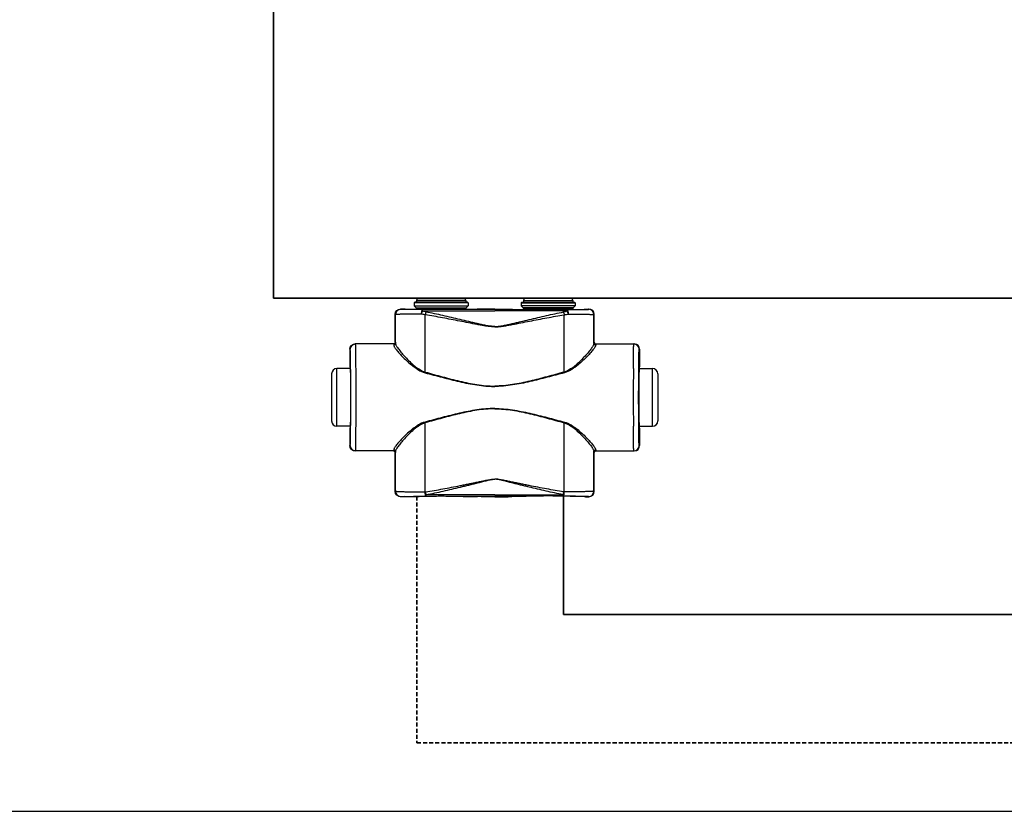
# Model space of a CAD drawing. Header units: millimetres. Extents: x -727 to 69715, y -15705 to 98123.
# Tile 192 of 256: x 45349 to 45809, y -15705 to -15335. Entities that reach past the tile are written whole.
import ezdxf

# ---------------------------------------------------------------- set-up
doc = ezdxf.new("R2010")
doc.units = ezdxf.units.MM
doc.linetypes.add('VERDECKT', pattern=[9.525, 6.35, -3.175])
for name, color, linetype, lineweight in [('UT_POTRUBI - PŘÍVOD', 1, 'Continuous', 35), ('UT_SCHÉMA_ZPÁTEČKA', 172, 'VERDECKT', 35), ('UT_ZAŘÍZENÍ - OT', 3, 'Continuous', 35)]:
    doc.layers.add(name, color=color, linetype=linetype, lineweight=lineweight)

msp = doc.modelspace()

# ---------------------------------------------------------------- linework, layer by layer
at = {"color": 0, "linetype": 'Continuous'}
for p, q in [((45533.66, -15466.76), (45533.36, -15467.06)), ((45558.56, -15467.06), (45533.36, -15467.06)), ((45533.36, -15467.06), (45533.36, -15468.46)), ((45533.36, -15468.46), (45534.31, -15469.42)), ((45533.36, -15468.46), (45558.56, -15468.46)), ((45558.26, -15466.76), (45533.66, -15466.76)), ((45557.46, -15465.96), (45534.46, -15465.96)), ((45534.46, -15465.96), (45534.46, -15466.66)), ((45557.46, -15466.66), (45534.46, -15466.66)), ((45556.36, -15464.86), (45535.56, -15464.86)), ((45557.46, -15465.96), (45557.46, -15466.66)), ((45558.56, -15468.46), (45557.6, -15469.42)), ((45558.26, -15466.76), (45558.56, -15467.06)), ((45558.56, -15467.06), (45558.56, -15468.46)), ((45583.66, -15466.76), (45583.36, -15467.06)), ((45583.36, -15467.06), (45608.56, -15467.06)), ((45583.36, -15467.06), (45583.36, -15468.46)), ((45608.56, -15468.46), (45583.36, -15468.46)), ((45583.36, -15468.46), (45584.31, -15469.42)), ((45583.66, -15466.76), (45608.26, -15466.76)), ((45584.46, -15465.96), (45584.46, -15466.66)), ((45584.46, -15465.96), (45607.46, -15465.96)), ((45584.46, -15466.66), (45607.46, -15466.66)), ((45585.56, -15464.86), (45606.36, -15464.86)), ((45607.46, -15465.96), (45607.46, -15466.66)), ((45608.56, -15468.46), (45607.6, -15469.42)), ((45608.26, -15466.76), (45608.56, -15467.06)), ((45608.56, -15467.06), (45608.56, -15468.46)), ((45524.58, -15472.58), (45524.46, -15472.46)), ((45524.46, -15485.46), (45524.46, -15472.46)), ((45527.08, -15470.08), (45526.96, -15469.96)), ((45528.61, -15469.96), (45526.96, -15469.96)), ((45528.96, -15470.07), (45528.61, -15469.96)), ((45534.31, -15469.42), (45557.6, -15469.42)), ((45534.46, -15469.77), (45557.46, -15469.77)), ((45534.46, -15469.77), (45534.46, -15470.13)), ((45542.1, -15470.15), (45537.26, -15470.15)), ((45537.26, -15470.85), (45537.26, -15470.15)), ((45537.26, -15470.85), (45570.96, -15470.85)), ((45570.96, -15470.15), (45549.81, -15470.15)), ((45557.46, -15469.77), (45557.46, -15470.13)), ((45564.71, -15469.96), (45562.96, -15470.07)), ((45570.96, -15469.96), (45564.71, -15469.96)), ((45570.96, -15469.96), (45577.21, -15469.96)), ((45570.96, -15470.15), (45592.1, -15470.15)), ((45604.66, -15470.85), (45570.96, -15470.85)), ((45577.21, -15469.96), (45578.96, -15470.07)), ((45607.6, -15469.42), (45584.31, -15469.42)), ((45607.46, -15469.77), (45584.46, -15469.77)), ((45584.46, -15469.77), (45584.46, -15470.13)), ((45599.81, -15470.15), (45604.66, -15470.15)), ((45604.66, -15470.85), (45604.66, -15470.15)), ((45607.46, -15469.77), (45607.46, -15470.13)), ((45612.96, -15470.07), (45613.31, -15469.96)), ((45613.31, -15469.96), (45614.96, -15469.96)), ((45614.84, -15470.08), (45614.96, -15469.96)), ((45617.34, -15472.58), (45617.46, -15472.46)), ((45617.46, -15485.46), (45617.46, -15472.46)), ((45523.76, -15486.26), (45505.76, -15486.26)), ((45524.46, -15485.46), (45524.56, -15485.46)), ((45617.46, -15485.46), (45617.35, -15485.46)), ((45618.15, -15486.26), (45636.16, -15486.26)), ((45503.47, -15488.76), (45503.26, -15488.76)), ((45503.26, -15488.76), (45503.26, -15496.91)), ((45638.45, -15488.76), (45638.66, -15488.76)), ((45638.66, -15488.76), (45638.66, -15496.91)), ((45494.76, -15500.26), (45494.76, -15522.26)), ((45503.51, -15497.76), (45497.26, -15497.76)), ((45497.26, -15524.76), (45497.26, -15497.76)), ((45503.26, -15496.91), (45503.47, -15497.26)), ((45503.65, -15497.28), (45503.65, -15497.26)), ((45638.26, -15497.28), (45638.26, -15497.26)), ((45638.41, -15497.76), (45644.66, -15497.76)), ((45638.66, -15496.91), (45638.45, -15497.26)), ((45644.66, -15524.76), (45644.66, -15497.76)), ((45647.16, -15500.26), (45647.16, -15522.26)), ((45503.51, -15524.76), (45497.26, -15524.76)), ((45503.47, -15525.26), (45503.26, -15525.61)), ((45503.26, -15525.61), (45503.26, -15533.76)), ((45503.65, -15525.26), (45503.65, -15525.25)), ((45638.26, -15525.26), (45638.26, -15525.25)), ((45638.41, -15524.76), (45644.66, -15524.76)), ((45638.45, -15525.26), (45638.66, -15525.61)), ((45638.66, -15525.61), (45638.66, -15533.76)), ((45503.26, -15533.76), (45503.47, -15533.76)), ((45523.76, -15536.26), (45505.76, -15536.26)), ((45524.56, -15537.06), (45524.46, -15537.06)), ((45524.46, -15555.16), (45524.46, -15537.06)), ((45617.35, -15537.06), (45617.46, -15537.06)), ((45617.46, -15555.16), (45617.46, -15537.06)), ((45618.15, -15536.26), (45636.16, -15536.26)), ((45638.66, -15533.76), (45638.45, -15533.76)), ((45524.46, -15555.16), (45524.58, -15555.04)), ((45538.5, -15555.42), (45538.68, -15555.41)), ((45603.42, -15555.42), (45603.24, -15555.41)), ((45617.46, -15555.16), (45617.34, -15555.04)), ((45526.96, -15557.66), (45527.08, -15557.54)), ((45528.61, -15557.66), (45526.96, -15557.66)), ((45528.96, -15557.56), (45528.61, -15557.66)), ((45538.82, -15557.47), (45539, -15557.47)), ((45570.96, -15556.72), (45539, -15556.72)), ((45539, -15557.47), (45539, -15556.72)), ((45539, -15557.47), (45540.26, -15557.47)), ((45551.65, -15557.47), (45570.96, -15557.47)), ((45564.71, -15557.66), (45562.96, -15557.56)), ((45570.96, -15557.66), (45564.71, -15557.66)), ((45570.96, -15556.72), (45602.91, -15556.72)), ((45590.26, -15557.47), (45570.96, -15557.47)), ((45570.96, -15557.66), (45577.21, -15557.66)), ((45577.21, -15557.66), (45578.96, -15557.56)), ((45602.91, -15557.47), (45601.65, -15557.47)), ((45602.91, -15557.47), (45602.91, -15556.72)), ((45603.09, -15557.47), (45602.91, -15557.47)), ((45612.96, -15557.56), (45613.31, -15557.66)), ((45613.31, -15557.66), (45614.96, -15557.66)), ((45614.96, -15557.66), (45614.84, -15557.54))]:
    msp.add_line(p, q, dxfattribs=at)
msp.add_line((-727.45, -15704.69), (68024.28, -15704.69))
for centre, radius, start, end in [((45535.56, -15465.96), 1.1, 90, 180), ((45535.56, -15466.66), 1.1, 180, 185.2187), ((45556.36, -15465.96), 1.1, 0, 90), ((45556.36, -15466.66), 1.1, 354.7813, 0), ((45585.56, -15465.96), 1.1, 90, 180), ((45585.56, -15466.66), 1.1, 180, 185.2187), ((45606.36, -15465.96), 1.1, 0, 90), ((45606.36, -15466.66), 1.1, 354.7813, 0), ((45527.08, -15472.58), 2.5, 90.0025, 179.9975), ((45533.96, -15469.77), 0.5, 0, 45), ((45557.96, -15469.77), 0.5, 135, 180), ((45583.96, -15469.77), 0.5, 0, 45), ((45607.96, -15469.77), 0.5, 135, 180), ((45614.84, -15472.58), 2.5, 0.0025, 89.9975), ((45505.97, -15488.76), 2.5, 90.0022, 180.0011), ((45523.76, -15485.46), 0.8, 270.0036, 359.9972), ((45618.15, -15485.46), 0.8, 180.0028, 269.9964), ((45635.95, -15488.76), 2.5, 359.9989, 89.9978), ((45497.26, -15500.26), 2.5, 90, 180), ((43063.8, -15511.26), 2442.41, 359.68325, 0.31675), ((48078.12, -15511.26), 2442.41, 179.68325, 180.31675), ((45644.66, -15500.26), 2.5, 0, 90), ((45497.26, -15522.26), 2.5, 180, 270), ((45644.66, -15522.26), 2.5, 270, 0), ((45505.97, -15533.76), 2.5, 179.9989, 269.9978), ((45523.76, -15537.06), 0.8, 0.0028, 89.9964), ((45618.15, -15537.06), 0.8, 90.0036, 179.9972), ((45635.95, -15533.76), 2.5, 270.0022, 0.0011), ((45527.08, -15555.04), 2.5, 180.0025, 269.9975), ((45614.84, -15555.04), 2.5, 270.0025, 359.9975)]:
    msp.add_arc(centre, radius, start, end, dxfattribs=at)
at = {"color": 0, "linetype": 'Continuous', "extrusion": (0, 0, -1)}
for centre, major_axis, ratio, start_param, end_param in [((45526.96, -15472.46), (-1.77, 1.77), 0.999973, -0.785384, 0.785384), ((45545.96, -15470.07), (-17, 0), 0.005236, 4.941076, 6.283185), ((45545.96, -15470.07), (-17, 0), 0.005236, 3.141593, 4.483702), ((45505.76, -15488.76), (-2.5, 0), 0.999945, 0, 1.570796), ((45523.66, -15485.46), (-0.8, 0), 0.999986, -3.141593, -1.659157), ((45503.47, -15511.26), (0, 14), 0.010472, 0, 3.141593), ((45505.76, -15533.76), (-2.5, 0), 0.999945, -1.570796, 0), ((45523.66, -15537.06), (0.8, 0), 0.999986, -1.395381, 0), ((45526.96, -15555.16), (1.77, 1.77), 0.999973, -3.926977, -2.356208), ((45545.96, -15557.56), (-17, 0), 0.005236, 0, 1.229157), ((45545.96, -15557.56), (-17, 0), 0.005236, 1.912436, 3.141593)]:
    msp.add_ellipse(centre, major_axis=major_axis, ratio=ratio, start_param=start_param, end_param=end_param, dxfattribs=at)
at = {"color": 0, "linetype": 'Continuous'}
for centre, major_axis, ratio, start_param, end_param in [((45595.96, -15470.07), (17, 0), 0.005236, 3.141593, 4.483702), ((45595.96, -15470.07), (17, 0), 0.005236, 4.941076, 6.283185), ((45614.96, -15472.46), (1.77, 1.77), 0.999973, -0.785384, 0.785384), ((45618.26, -15485.46), (0.8, 0), 0.999986, -3.141593, -1.659157), ((45636.16, -15488.76), (2.5, 0), 0.999945, 0, 1.570796), ((45638.45, -15511.26), (0, 14), 0.010472, 0, 3.141593), ((45618.26, -15537.06), (-0.8, 0), 0.999986, -1.395381, 0), ((45636.16, -15533.76), (2.5, 0), 0.999945, -1.570796, 0), ((45614.96, -15555.16), (-1.77, 1.77), 0.999973, -3.926977, -2.356208), ((45595.96, -15557.56), (17, 0), 0.005236, 1.912436, 3.141593), ((45595.96, -15557.56), (17, 0), 0.005236, 0, 1.229157)]:
    msp.add_ellipse(centre, major_axis=major_axis, ratio=ratio, start_param=start_param, end_param=end_param, dxfattribs=at)
for points, knots in [([(45536.64, -15472.27), (45535.81, -15472.28), (45534.2, -15472.29), (45532.24, -15472.31), (45530.77, -15472.33), (45529.76, -15472.34), (45528.84, -15472.36), (45527.99, -15472.38), (45527.22, -15472.4), (45526.55, -15472.42), (45525.97, -15472.45), (45525.55, -15472.47), (45525.27, -15472.49), (45525.09, -15472.5), (45524.94, -15472.51), (45524.82, -15472.53), (45524.72, -15472.54), (45524.65, -15472.55), (45524.61, -15472.57), (45524.58, -15472.58), (45524.58, -15472.58)], [0, 0, 0, 0, 0.207034, 0.39928, 0.488214, 0.57154, 0.648707, 0.71921, 0.782588, 0.838437, 0.886403, 0.926186, 0.942933, 0.957549, 0.970012, 0.98031, 0.988432, 0.994377, 0.998178, 1, 1, 1, 1]), ([(45524.59, -15486), (45524.59, -15484.88), (45524.59, -15480.41), (45524.58, -15475.93), (45524.58, -15472.58)], [0, 0, 0, 0, 0.250733, 1, 1, 1, 1]), ([(45537.26, -15470.15), (45536.55, -15470.15), (45535.19, -15470.15), (45533.53, -15470.15), (45532.29, -15470.14), (45531.45, -15470.14), (45530.66, -15470.13), (45529.95, -15470.13), (45529.3, -15470.12), (45528.74, -15470.12), (45528.25, -15470.11), (45527.9, -15470.11), (45527.66, -15470.1), (45527.51, -15470.1), (45527.38, -15470.1), (45527.28, -15470.1), (45527.21, -15470.09), (45527.16, -15470.09), (45527.13, -15470.09), (45527.11, -15470.09), (45527.1, -15470.09), (45527.09, -15470.09), (45527.08, -15470.09), (45527.08, -15470.08)], [0, 0, 0, 0, 0.207653, 0.400343, 0.489423, 0.572844, 0.650059, 0.720565, 0.783909, 0.839692, 0.887568, 0.927242, 0.943927, 0.958477, 0.970869, 0.981088, 0.989117, 0.992306, 0.994945, 0.997032, 0.998568, 0.999554, 1, 1, 1, 1]), ([(45537.26, -15470.15), (45537.17, -15470.16), (45537.07, -15470.27), (45536.99, -15470.4), (45536.92, -15470.55), (45536.84, -15470.78), (45536.77, -15471.09), (45536.71, -15471.45), (45536.66, -15471.85), (45536.65, -15472.13), (45536.64, -15472.27)], [0, 0, 0, 0, 0.117156, 0.161001, 0.211236, 0.330442, 0.472834, 0.634922, 0.812344, 1, 1, 1, 1]), ([(45537.26, -15470.85), (45537.13, -15471.06), (45536.9, -15471.52), (45536.72, -15472.01), (45536.64, -15472.27)], [0, 0, 0, 0, 0.464895, 1, 1, 1, 1]), ([(45538.51, -15472.63), (45538.35, -15472.61), (45537.72, -15472.51), (45537.1, -15472.38), (45536.64, -15472.27)], [0, 0, 0, 0, 0.252579, 1, 1, 1, 1]), ([(45538.83, -15471.29), (45538.69, -15471.27), (45538.16, -15471.15), (45537.64, -15470.99), (45537.26, -15470.85)], [0, 0, 0, 0, 0.253704, 1, 1, 1, 1]), ([(45538.83, -15471.29), (45538.77, -15471.5), (45538.65, -15471.94), (45538.55, -15472.39), (45538.51, -15472.63)], [0, 0, 0, 0, 0.464569, 1, 1, 1, 1]), ([(45570.96, -15478.27), (45570.96, -15478.27), (45570.27, -15478.27), (45568.89, -15478.19), (45566.84, -15477.91), (45564.8, -15477.56), (45562.09, -15477.06), (45558.71, -15476.39), (45554.67, -15475.6), (45550.62, -15474.81), (45546.58, -15474.05), (45542.54, -15473.32), (45539.85, -15472.86), (45538.51, -15472.63)], [0.5000015, 0.5000015, 0.5000015, 0.5000015, 0.500002, 0.5313979, 0.5627848, 0.5941575, 0.6255147, 0.6881766, 0.7507583, 0.8132458, 0.8756245, 0.9378805, 1, 1, 1, 1]), ([(45538.52, -15499.41), (45538.52, -15497.17), (45538.52, -15488.24), (45538.51, -15479.32), (45538.51, -15472.63)], [0, 0, 0, 0, 0.250952, 1, 1, 1, 1]), ([(45570.96, -15478.09), (45570.96, -15478.09), (45570.61, -15478.09), (45569.92, -15478.07), (45568.55, -15477.93), (45566.85, -15477.65), (45564.83, -15477.23), (45562.81, -15476.77), (45560.81, -15476.3), (45558.13, -15475.66), (45554.8, -15474.86), (45550.8, -15473.92), (45546.81, -15473), (45542.82, -15472.12), (45540.16, -15471.57), (45538.83, -15471.29)], [0.499995, 0.499995, 0.499995, 0.499995, 0.4999958, 0.5157333, 0.5314718, 0.5629204, 0.5943483, 0.6257534, 0.6571339, 0.6884877, 0.7511054, 0.813586, 0.8759088, 0.9380534, 1, 1, 1, 1]), ([(45549.81, -15470.15), (45549.17, -15470.15), (45547.89, -15470.18), (45545.96, -15470.2), (45544.03, -15470.18), (45542.74, -15470.15), (45542.1, -15470.15)], [0, 0, 0, 0, 0.248355, 0.5, 0.751645, 1, 1, 1, 1]), ([(45570.96, -15478.09), (45570.96, -15478.09), (45571.3, -15478.09), (45571.99, -15478.07), (45573.37, -15477.93), (45575.07, -15477.65), (45577.09, -15477.23), (45579.1, -15476.77), (45581.11, -15476.3), (45583.78, -15475.66), (45587.12, -15474.86), (45591.11, -15473.92), (45595.11, -15473), (45599.09, -15472.12), (45601.76, -15471.57), (45603.09, -15471.29)], [0.499995, 0.499995, 0.499995, 0.499995, 0.4999958, 0.5157333, 0.5314718, 0.5629204, 0.5943483, 0.6257534, 0.6571339, 0.6884877, 0.7511054, 0.813586, 0.8759088, 0.9380534, 1, 1, 1, 1]), ([(45570.96, -15478.27), (45570.96, -15478.27), (45571.65, -15478.27), (45573.03, -15478.19), (45575.08, -15477.91), (45577.12, -15477.56), (45579.83, -15477.06), (45583.2, -15476.39), (45587.25, -15475.6), (45591.29, -15474.81), (45595.33, -15474.05), (45599.37, -15473.32), (45602.06, -15472.86), (45603.41, -15472.63)], [0.5000015, 0.5000015, 0.5000015, 0.5000015, 0.500002, 0.5313979, 0.5627848, 0.5941575, 0.6255147, 0.6881766, 0.7507583, 0.8132458, 0.8756245, 0.9378805, 1, 1, 1, 1]), ([(45592.1, -15470.15), (45592.74, -15470.15), (45594.03, -15470.18), (45595.96, -15470.2), (45597.89, -15470.18), (45599.17, -15470.15), (45599.81, -15470.15)], [0, 0, 0, 0, 0.248355, 0.5, 0.751645, 1, 1, 1, 1]), ([(45603.09, -15471.29), (45603.22, -15471.27), (45603.75, -15471.15), (45604.28, -15470.99), (45604.66, -15470.85)], [0, 0, 0, 0, 0.253704, 1, 1, 1, 1]), ([(45603.09, -15471.29), (45603.15, -15471.5), (45603.27, -15471.94), (45603.37, -15472.39), (45603.41, -15472.63)], [0, 0, 0, 0, 0.464569, 1, 1, 1, 1]), ([(45603.4, -15499.41), (45603.4, -15497.17), (45603.4, -15488.24), (45603.41, -15479.32), (45603.41, -15472.63)], [0, 0, 0, 0, 0.250952, 1, 1, 1, 1]), ([(45603.41, -15472.63), (45603.57, -15472.61), (45604.19, -15472.51), (45604.81, -15472.38), (45605.27, -15472.27)], [0, 0, 0, 0, 0.252579, 1, 1, 1, 1]), ([(45604.66, -15470.15), (45605.36, -15470.15), (45606.72, -15470.15), (45608.38, -15470.15), (45609.62, -15470.14), (45610.47, -15470.14), (45611.25, -15470.13), (45611.97, -15470.13), (45612.61, -15470.12), (45613.18, -15470.12), (45613.66, -15470.11), (45614.02, -15470.11), (45614.26, -15470.1), (45614.41, -15470.1), (45614.53, -15470.1), (45614.64, -15470.1), (45614.71, -15470.09), (45614.76, -15470.09), (45614.78, -15470.09), (45614.8, -15470.09), (45614.82, -15470.09), (45614.83, -15470.09), (45614.83, -15470.09), (45614.84, -15470.08)], [0, 0, 0, 0, 0.207653, 0.400343, 0.489423, 0.572844, 0.650059, 0.720565, 0.783909, 0.839692, 0.887568, 0.927242, 0.943927, 0.958477, 0.970869, 0.981088, 0.989117, 0.992306, 0.994945, 0.997032, 0.998568, 0.999554, 1, 1, 1, 1]), ([(45604.66, -15470.15), (45604.75, -15470.16), (45604.85, -15470.27), (45604.93, -15470.4), (45605, -15470.55), (45605.07, -15470.78), (45605.15, -15471.09), (45605.21, -15471.45), (45605.25, -15471.85), (45605.27, -15472.13), (45605.27, -15472.27)], [0, 0, 0, 0, 0.117156, 0.161001, 0.211236, 0.330442, 0.472834, 0.634922, 0.812344, 1, 1, 1, 1]), ([(45604.66, -15470.85), (45604.78, -15471.06), (45605.01, -15471.52), (45605.19, -15472.01), (45605.27, -15472.27)], [0, 0, 0, 0, 0.464895, 1, 1, 1, 1]), ([(45605.27, -15472.27), (45606.11, -15472.28), (45607.71, -15472.29), (45609.68, -15472.31), (45611.15, -15472.33), (45612.15, -15472.34), (45613.08, -15472.36), (45613.93, -15472.38), (45614.69, -15472.4), (45615.37, -15472.42), (45615.94, -15472.45), (45616.36, -15472.47), (45616.65, -15472.49), (45616.83, -15472.5), (45616.98, -15472.51), (45617.1, -15472.53), (45617.2, -15472.54), (45617.27, -15472.55), (45617.31, -15472.57), (45617.33, -15472.58), (45617.34, -15472.58)], [0, 0, 0, 0, 0.207034, 0.39928, 0.488214, 0.57154, 0.648707, 0.71921, 0.782588, 0.838437, 0.886403, 0.926186, 0.942933, 0.957549, 0.970012, 0.98031, 0.988432, 0.994377, 0.998178, 1, 1, 1, 1]), ([(45617.33, -15486), (45617.33, -15484.88), (45617.33, -15480.41), (45617.33, -15475.93), (45617.34, -15472.58)], [0, 0, 0, 0, 0.250733, 1, 1, 1, 1]), ([(45506.17, -15497.76), (45506.16, -15496.92), (45506.15, -15495.32), (45506.13, -15493.39), (45506.12, -15491.97), (45506.11, -15491.02), (45506.09, -15490.14), (45506.08, -15489.35), (45506.07, -15488.65), (45506.05, -15488.03), (45506.04, -15487.5), (45506.03, -15487.12), (45506.02, -15486.87), (45506.01, -15486.71), (45506, -15486.57), (45506, -15486.47), (45505.99, -15486.38), (45505.98, -15486.32), (45505.98, -15486.28), (45505.97, -15486.27), (45505.97, -15486.26), (45505.97, -15486.26)], [0, 0, 0, 0, 0.218984, 0.416191, 0.505653, 0.588551, 0.664564, 0.733396, 0.794781, 0.848478, 0.894279, 0.932006, 0.947796, 0.961515, 0.973152, 0.982695, 0.990138, 0.995479, 0.998726, 0.999584, 1, 1, 1, 1]), ([(45523.76, -15486.26), (45523.76, -15486.26), (45523.77, -15486.27), (45523.77, -15486.27), (45523.77, -15486.28), (45523.77, -15486.3), (45523.77, -15486.34), (45523.78, -15486.4), (45523.78, -15486.47), (45523.78, -15486.56), (45523.79, -15486.66), (45523.79, -15486.74), (45523.79, -15486.78)], [0, 0, 0, 0, 0.005122, 0.017304, 0.037118, 0.064661, 0.143035, 0.252499, 0.393016, 0.564526, 0.766907, 1, 1, 1, 1]), ([(45524.59, -15486), (45524.59, -15486.1), (45524.55, -15486.31), (45524.37, -15486.57), (45524.1, -15486.74), (45523.89, -15486.78), (45523.79, -15486.78)], [0, 0, 0, 0, 0.247572, 0.496581, 0.747591, 1, 1, 1, 1]), ([(45523.79, -15486.78), (45523.79, -15486.85), (45523.81, -15486.99), (45523.88, -15487.21), (45524, -15487.46), (45524.21, -15487.84), (45524.56, -15488.39), (45525.09, -15489.09), (45525.74, -15489.88), (45526.77, -15491.06), (45528.27, -15492.64), (45530.31, -15494.6), (45532.23, -15496.25), (45533.92, -15497.51), (45535.78, -15498.72), (45537.32, -15499.44), (45538.42, -15499.74)], [0, 0, 0, 0, 0.009694, 0.02127, 0.034861, 0.050494, 0.087694, 0.13227, 0.183417, 0.240322, 0.368483, 0.511765, 0.666448, 0.747227, 0.829948, 1, 1, 1, 1]), ([(45524.56, -15485.46), (45524.56, -15485.46), (45524.56, -15485.47), (45524.57, -15485.47), (45524.57, -15485.48), (45524.57, -15485.5), (45524.57, -15485.54), (45524.58, -15485.6), (45524.58, -15485.68), (45524.58, -15485.77), (45524.59, -15485.88), (45524.59, -15485.96), (45524.59, -15486)], [0, 0, 0, 0, 0.005057, 0.017214, 0.037015, 0.06455, 0.142921, 0.252392, 0.392925, 0.564459, 0.766871, 1, 1, 1, 1]), ([(45524.59, -15486), (45524.59, -15486.07), (45524.61, -15486.21), (45524.68, -15486.44), (45524.78, -15486.7), (45524.98, -15487.11), (45525.32, -15487.67), (45525.82, -15488.4), (45526.43, -15489.2), (45527.4, -15490.42), (45528.82, -15492.04), (45530.75, -15494.06), (45532.56, -15495.75), (45534.18, -15497.06), (45535.96, -15498.32), (45537.45, -15499.1), (45538.52, -15499.41)], [0, 0, 0, 0, 0.010286, 0.022433, 0.036551, 0.052653, 0.090607, 0.135698, 0.187142, 0.244158, 0.372094, 0.514728, 0.6685, 0.748767, 0.830965, 1, 1, 1, 1]), ([(45617.33, -15486), (45617.32, -15486.07), (45617.3, -15486.21), (45617.24, -15486.44), (45617.13, -15486.7), (45616.93, -15487.11), (45616.6, -15487.67), (45616.1, -15488.4), (45615.49, -15489.2), (45614.52, -15490.42), (45613.1, -15492.04), (45611.17, -15494.06), (45609.36, -15495.75), (45607.74, -15497.06), (45605.96, -15498.32), (45604.46, -15499.1), (45603.4, -15499.41)], [0, 0, 0, 0, 0.010286, 0.022433, 0.036551, 0.052653, 0.090607, 0.135698, 0.187142, 0.244158, 0.372094, 0.514728, 0.6685, 0.748767, 0.830965, 1, 1, 1, 1]), ([(45618.13, -15486.78), (45618.12, -15486.85), (45618.1, -15486.99), (45618.03, -15487.21), (45617.92, -15487.46), (45617.71, -15487.84), (45617.35, -15488.39), (45616.82, -15489.09), (45616.18, -15489.88), (45615.15, -15491.06), (45613.64, -15492.64), (45611.6, -15494.6), (45609.69, -15496.25), (45607.99, -15497.51), (45606.14, -15498.72), (45604.59, -15499.44), (45603.5, -15499.74)], [0, 0, 0, 0, 0.009694, 0.02127, 0.034861, 0.050494, 0.087694, 0.13227, 0.183417, 0.240322, 0.368483, 0.511765, 0.666448, 0.747227, 0.829948, 1, 1, 1, 1]), ([(45617.35, -15485.46), (45617.35, -15485.46), (45617.35, -15485.47), (45617.35, -15485.47), (45617.35, -15485.48), (45617.35, -15485.5), (45617.34, -15485.54), (45617.34, -15485.6), (45617.34, -15485.68), (45617.33, -15485.77), (45617.33, -15485.88), (45617.33, -15485.96), (45617.33, -15486)], [0, 0, 0, 0, 0.005057, 0.017214, 0.037015, 0.06455, 0.142921, 0.252392, 0.392925, 0.564459, 0.766871, 1, 1, 1, 1]), ([(45617.33, -15486), (45617.33, -15486.1), (45617.37, -15486.31), (45617.55, -15486.57), (45617.81, -15486.74), (45618.02, -15486.78), (45618.13, -15486.78)], [0, 0, 0, 0, 0.247572, 0.496581, 0.747591, 1, 1, 1, 1]), ([(45618.15, -15486.26), (45618.15, -15486.26), (45618.15, -15486.27), (45618.15, -15486.27), (45618.15, -15486.28), (45618.15, -15486.3), (45618.14, -15486.34), (45618.14, -15486.4), (45618.14, -15486.47), (45618.13, -15486.56), (45618.13, -15486.66), (45618.13, -15486.74), (45618.13, -15486.78)], [0, 0, 0, 0, 0.005122, 0.017304, 0.037118, 0.064661, 0.143035, 0.252499, 0.393016, 0.564526, 0.766907, 1, 1, 1, 1]), ([(45635.75, -15497.76), (45635.76, -15496.92), (45635.77, -15495.32), (45635.78, -15493.39), (45635.8, -15491.97), (45635.81, -15491.02), (45635.82, -15490.14), (45635.83, -15489.35), (45635.85, -15488.65), (45635.86, -15488.03), (45635.87, -15487.5), (45635.89, -15487.12), (45635.9, -15486.87), (45635.9, -15486.71), (45635.91, -15486.57), (45635.92, -15486.47), (45635.93, -15486.38), (45635.93, -15486.32), (45635.94, -15486.28), (45635.94, -15486.27), (45635.95, -15486.26), (45635.95, -15486.26)], [0, 0, 0, 0, 0.218984, 0.416191, 0.505653, 0.588551, 0.664564, 0.733396, 0.794781, 0.848478, 0.894279, 0.932006, 0.947796, 0.961515, 0.973152, 0.982695, 0.990138, 0.995479, 0.998726, 0.999584, 1, 1, 1, 1]), ([(45503.65, -15497.26), (45503.65, -15496.63), (45503.64, -15495.44), (45503.62, -15494), (45503.6, -15492.94), (45503.59, -15492.24), (45503.58, -15491.6), (45503.57, -15491.02), (45503.56, -15490.5), (45503.55, -15490.05), (45503.53, -15489.67), (45503.52, -15489.39), (45503.51, -15489.2), (45503.51, -15489.09), (45503.5, -15488.99), (45503.49, -15488.91), (45503.49, -15488.85), (45503.48, -15488.8), (45503.48, -15488.78), (45503.47, -15488.76), (45503.47, -15488.76)], [0, 0, 0, 0, 0.221931, 0.420259, 0.509783, 0.592499, 0.668149, 0.736495, 0.797321, 0.850436, 0.895675, 0.932895, 0.948462, 0.961984, 0.973451, 0.982856, 0.990196, 0.99547, 0.998697, 1, 1, 1, 1]), ([(45638.26, -15497.26), (45638.27, -15496.63), (45638.28, -15495.44), (45638.3, -15494), (45638.31, -15492.94), (45638.32, -15492.24), (45638.33, -15491.6), (45638.35, -15491.02), (45638.36, -15490.5), (45638.37, -15490.05), (45638.38, -15489.67), (45638.39, -15489.39), (45638.4, -15489.2), (45638.41, -15489.09), (45638.41, -15488.99), (45638.42, -15488.91), (45638.43, -15488.85), (45638.43, -15488.8), (45638.44, -15488.78), (45638.44, -15488.76), (45638.45, -15488.76)], [0, 0, 0, 0, 0.221931, 0.420259, 0.509783, 0.592499, 0.668149, 0.736495, 0.797321, 0.850436, 0.895675, 0.932895, 0.948462, 0.961984, 0.973451, 0.982856, 0.990196, 0.99547, 0.998697, 1, 1, 1, 1]), ([(45503.65, -15525.25), (45503.67, -15523.06), (45503.7, -15518.39), (45503.71, -15511.26), (45503.7, -15504.13), (45503.67, -15499.47), (45503.65, -15497.28)], [0, 0, 0, 0, 0.235226, 0.499987, 0.764754, 1, 1, 1, 1]), ([(45538.52, -15499.41), (45538.51, -15499.44), (45538.48, -15499.55), (45538.44, -15499.66), (45538.42, -15499.74)], [0, 0, 0, 0, 0.258378, 1, 1, 1, 1]), ([(45538.42, -15499.74), (45541.08, -15500.45), (45545.08, -15501.53), (45550.44, -15502.9), (45554.48, -15503.87), (45558.55, -15504.75), (45562.65, -15505.48), (45566.1, -15505.89), (45568.87, -15506.07), (45570.26, -15506.1), (45570.96, -15506.1), (45570.96, -15506.1)], [0, 0, 0, 0, 0.1245061, 0.1869228, 0.2494269, 0.3120016, 0.3746311, 0.4372993, 0.4686472, 0.4999998, 0.5, 0.5, 0.5, 0.5]), ([(45538.52, -15499.41), (45541.17, -15500.14), (45545.16, -15501.25), (45550.49, -15502.66), (45554.52, -15503.66), (45558.57, -15504.56), (45562.66, -15505.31), (45566.11, -15505.74), (45568.88, -15505.92), (45570.26, -15505.95), (45570.96, -15505.95), (45570.96, -15505.95)], [0, 0, 0, 0, 0.1244767, 0.1868883, 0.2493924, 0.3119715, 0.3746087, 0.437287, 0.4686409, 0.4999998, 0.5, 0.5, 0.5, 0.5]), ([(45603.4, -15499.41), (45600.74, -15500.14), (45596.76, -15501.25), (45591.42, -15502.66), (45587.4, -15503.66), (45583.34, -15504.56), (45579.25, -15505.31), (45575.81, -15505.74), (45573.04, -15505.92), (45571.65, -15505.95), (45570.96, -15505.95), (45570.96, -15505.95)], [0, 0, 0, 0, 0.1244767, 0.1868883, 0.2493924, 0.3119715, 0.3746087, 0.437287, 0.4686409, 0.4999998, 0.5, 0.5, 0.5, 0.5]), ([(45603.5, -15499.74), (45600.84, -15500.45), (45596.83, -15501.53), (45591.48, -15502.9), (45587.44, -15503.87), (45583.37, -15504.75), (45579.27, -15505.48), (45575.82, -15505.89), (45573.04, -15506.07), (45571.65, -15506.1), (45570.96, -15506.1), (45570.96, -15506.1)], [0, 0, 0, 0, 0.1245061, 0.1869228, 0.2494269, 0.3120016, 0.3746311, 0.4372993, 0.4686472, 0.4999998, 0.5, 0.5, 0.5, 0.5]), ([(45603.4, -15499.41), (45603.4, -15499.44), (45603.44, -15499.55), (45603.47, -15499.66), (45603.5, -15499.74)], [0, 0, 0, 0, 0.258378, 1, 1, 1, 1]), ([(45638.26, -15525.25), (45638.25, -15523.06), (45638.22, -15518.39), (45638.21, -15511.26), (45638.22, -15504.13), (45638.25, -15499.47), (45638.26, -15497.28)], [0, 0, 0, 0, 0.235226, 0.499987, 0.764754, 1, 1, 1, 1]), ([(45570.96, -15516.43), (45569.57, -15516.43), (45566.79, -15516.55), (45562.65, -15517.05), (45558.55, -15517.77), (45554.48, -15518.65), (45550.44, -15519.63), (45545.08, -15520.99), (45541.08, -15522.07), (45538.42, -15522.79)], [0.5, 0.5, 0.5, 0.5, 0.5626889, 0.6253582, 0.6879892, 0.7505657, 0.8130716, 0.8754902, 1, 1, 1, 1]), ([(45570.96, -15516.58), (45569.57, -15516.58), (45566.8, -15516.7), (45562.66, -15517.21), (45558.57, -15517.96), (45554.52, -15518.87), (45550.49, -15519.87), (45545.16, -15521.28), (45541.17, -15522.38), (45538.52, -15523.12)], [0.5, 0.5, 0.5, 0.5, 0.5627005, 0.6253799, 0.6880187, 0.7505997, 0.8131057, 0.8755193, 1, 1, 1, 1]), ([(45570.96, -15516.43), (45572.35, -15516.43), (45575.13, -15516.55), (45579.27, -15517.05), (45583.37, -15517.77), (45587.44, -15518.65), (45591.48, -15519.63), (45596.83, -15520.99), (45600.84, -15522.07), (45603.5, -15522.79)], [0.5, 0.5, 0.5, 0.5, 0.5626889, 0.6253582, 0.6879892, 0.7505657, 0.8130716, 0.8754902, 1, 1, 1, 1]), ([(45570.96, -15516.58), (45572.35, -15516.58), (45575.12, -15516.7), (45579.25, -15517.21), (45583.34, -15517.96), (45587.4, -15518.87), (45591.42, -15519.87), (45596.76, -15521.28), (45600.74, -15522.38), (45603.4, -15523.12)], [0.5, 0.5, 0.5, 0.5, 0.5627005, 0.6253799, 0.6880187, 0.7505997, 0.8131057, 0.8755193, 1, 1, 1, 1]), ([(45538.42, -15522.79), (45537.32, -15523.08), (45535.78, -15523.81), (45533.92, -15525.01), (45532.23, -15526.28), (45530.31, -15527.92), (45528.27, -15529.88), (45526.77, -15531.47), (45525.74, -15532.65), (45525.09, -15533.43), (45524.56, -15534.14), (45524.21, -15534.68), (45524, -15535.07), (45523.88, -15535.32), (45523.81, -15535.54), (45523.79, -15535.68), (45523.79, -15535.74)], [0, 0, 0, 0, 0.170052, 0.252774, 0.333553, 0.488235, 0.631517, 0.759678, 0.816583, 0.86773, 0.912306, 0.949506, 0.965139, 0.978731, 0.990306, 1, 1, 1, 1]), ([(45538.52, -15523.12), (45537.45, -15523.43), (45535.96, -15524.2), (45534.18, -15525.46), (45532.56, -15526.77), (45530.75, -15528.46), (45528.82, -15530.48), (45527.4, -15532.11), (45526.43, -15533.32), (45525.82, -15534.13), (45525.32, -15534.86), (45524.98, -15535.42), (45524.78, -15535.82), (45524.68, -15536.08), (45524.61, -15536.31), (45524.59, -15536.46), (45524.59, -15536.53)], [0, 0, 0, 0, 0.169036, 0.251233, 0.3315, 0.485272, 0.627906, 0.755842, 0.812858, 0.864302, 0.909393, 0.947347, 0.963449, 0.977567, 0.989714, 1, 1, 1, 1]), ([(45538.52, -15523.12), (45538.51, -15523.09), (45538.48, -15522.98), (45538.44, -15522.87), (45538.42, -15522.79)], [0, 0, 0, 0, 0.258378, 1, 1, 1, 1]), ([(45538.5, -15555.42), (45538.5, -15552.74), (45538.51, -15541.97), (45538.52, -15531.21), (45538.52, -15523.12)], [0, 0, 0, 0, 0.248459, 1, 1, 1, 1]), ([(45603.4, -15523.12), (45603.4, -15523.09), (45603.44, -15522.98), (45603.47, -15522.87), (45603.5, -15522.79)], [0, 0, 0, 0, 0.258378, 1, 1, 1, 1]), ([(45603.4, -15523.12), (45604.46, -15523.43), (45605.96, -15524.2), (45607.74, -15525.46), (45609.36, -15526.77), (45611.17, -15528.46), (45613.1, -15530.48), (45614.52, -15532.11), (45615.49, -15533.32), (45616.1, -15534.13), (45616.6, -15534.86), (45616.93, -15535.42), (45617.13, -15535.82), (45617.24, -15536.08), (45617.3, -15536.31), (45617.32, -15536.46), (45617.33, -15536.53)], [0, 0, 0, 0, 0.169036, 0.251233, 0.3315, 0.485272, 0.627906, 0.755842, 0.812858, 0.864302, 0.909393, 0.947347, 0.963449, 0.977567, 0.989714, 1, 1, 1, 1]), ([(45603.42, -15555.42), (45603.41, -15552.74), (45603.4, -15541.97), (45603.4, -15531.21), (45603.4, -15523.12)], [0, 0, 0, 0, 0.248459, 1, 1, 1, 1]), ([(45603.5, -15522.79), (45604.59, -15523.08), (45606.14, -15523.81), (45607.99, -15525.01), (45609.69, -15526.28), (45611.6, -15527.92), (45613.64, -15529.88), (45615.15, -15531.47), (45616.18, -15532.65), (45616.82, -15533.43), (45617.35, -15534.14), (45617.71, -15534.68), (45617.92, -15535.07), (45618.03, -15535.32), (45618.1, -15535.54), (45618.12, -15535.68), (45618.13, -15535.74)], [0, 0, 0, 0, 0.170052, 0.252774, 0.333553, 0.488235, 0.631517, 0.759678, 0.816583, 0.86773, 0.912306, 0.949506, 0.965139, 0.978731, 0.990306, 1, 1, 1, 1]), ([(45503.47, -15533.76), (45503.47, -15533.76), (45503.48, -15533.75), (45503.48, -15533.72), (45503.49, -15533.68), (45503.49, -15533.61), (45503.5, -15533.53), (45503.51, -15533.44), (45503.51, -15533.32), (45503.52, -15533.13), (45503.53, -15532.86), (45503.55, -15532.47), (45503.56, -15532.02), (45503.57, -15531.51), (45503.58, -15530.92), (45503.59, -15530.28), (45503.6, -15529.58), (45503.62, -15528.53), (45503.64, -15527.08), (45503.65, -15525.89), (45503.65, -15525.26)], [0, 0, 0, 0, 0.001303, 0.00453, 0.009804, 0.017144, 0.026549, 0.038016, 0.051538, 0.067105, 0.104325, 0.149564, 0.202679, 0.263505, 0.331851, 0.407501, 0.490217, 0.579741, 0.778069, 1, 1, 1, 1]), ([(45505.97, -15536.26), (45505.97, -15536.26), (45505.97, -15536.26), (45505.98, -15536.24), (45505.98, -15536.2), (45505.99, -15536.14), (45506, -15536.06), (45506, -15535.95), (45506.01, -15535.82), (45506.02, -15535.66), (45506.03, -15535.4), (45506.04, -15535.02), (45506.05, -15534.49), (45506.07, -15533.88), (45506.08, -15533.17), (45506.09, -15532.38), (45506.11, -15531.51), (45506.12, -15530.56), (45506.13, -15529.14), (45506.15, -15527.2), (45506.16, -15525.6), (45506.17, -15524.76)], [0, 0, 0, 0, 0.000416, 0.001274, 0.004521, 0.009862, 0.017305, 0.026849, 0.038485, 0.052204, 0.067994, 0.105721, 0.151522, 0.205219, 0.266604, 0.335437, 0.411449, 0.494347, 0.58381, 0.781016, 1, 1, 1, 1]), ([(45635.95, -15536.26), (45635.95, -15536.26), (45635.94, -15536.26), (45635.94, -15536.24), (45635.93, -15536.2), (45635.93, -15536.14), (45635.92, -15536.06), (45635.91, -15535.95), (45635.9, -15535.82), (45635.9, -15535.66), (45635.89, -15535.4), (45635.87, -15535.02), (45635.86, -15534.49), (45635.85, -15533.88), (45635.83, -15533.17), (45635.82, -15532.38), (45635.81, -15531.51), (45635.8, -15530.56), (45635.78, -15529.14), (45635.77, -15527.2), (45635.76, -15525.6), (45635.75, -15524.76)], [0, 0, 0, 0, 0.000416, 0.001274, 0.004521, 0.009862, 0.017305, 0.026849, 0.038485, 0.052204, 0.067994, 0.105721, 0.151522, 0.205219, 0.266604, 0.335437, 0.411449, 0.494347, 0.58381, 0.781016, 1, 1, 1, 1]), ([(45638.45, -15533.76), (45638.44, -15533.76), (45638.44, -15533.75), (45638.43, -15533.72), (45638.43, -15533.68), (45638.42, -15533.61), (45638.41, -15533.53), (45638.41, -15533.44), (45638.4, -15533.32), (45638.39, -15533.13), (45638.38, -15532.86), (45638.37, -15532.47), (45638.36, -15532.02), (45638.35, -15531.51), (45638.33, -15530.92), (45638.32, -15530.28), (45638.31, -15529.58), (45638.3, -15528.53), (45638.28, -15527.08), (45638.27, -15525.89), (45638.26, -15525.26)], [0, 0, 0, 0, 0.001303, 0.00453, 0.009804, 0.017144, 0.026549, 0.038016, 0.051538, 0.067105, 0.104325, 0.149564, 0.202679, 0.263505, 0.331851, 0.407501, 0.490217, 0.579741, 0.778069, 1, 1, 1, 1]), ([(45523.79, -15535.74), (45523.79, -15535.78), (45523.79, -15535.86), (45523.78, -15535.96), (45523.78, -15536.05), (45523.78, -15536.13), (45523.77, -15536.18), (45523.77, -15536.22), (45523.77, -15536.24), (45523.77, -15536.25), (45523.77, -15536.26), (45523.76, -15536.26), (45523.76, -15536.26)], [0, 0, 0, 0, 0.233093, 0.435474, 0.606984, 0.747501, 0.856965, 0.935339, 0.962882, 0.982696, 0.994878, 1, 1, 1, 1]), ([(45524.59, -15536.53), (45524.59, -15536.42), (45524.55, -15536.22), (45524.37, -15535.96), (45524.1, -15535.78), (45523.89, -15535.74), (45523.79, -15535.74)], [0, 0, 0, 0, 0.247572, 0.496581, 0.747591, 1, 1, 1, 1]), ([(45524.59, -15536.53), (45524.59, -15536.57), (45524.59, -15536.65), (45524.58, -15536.75), (45524.58, -15536.85), (45524.58, -15536.92), (45524.57, -15536.98), (45524.57, -15537.02), (45524.57, -15537.04), (45524.57, -15537.05), (45524.56, -15537.06), (45524.56, -15537.06), (45524.56, -15537.06)], [0, 0, 0, 0, 0.23313, 0.435541, 0.607074, 0.747608, 0.857079, 0.93545, 0.962985, 0.982786, 0.994943, 1, 1, 1, 1]), ([(45524.58, -15555.04), (45524.58, -15553.51), (45524.58, -15547.34), (45524.59, -15541.16), (45524.59, -15536.53)], [0, 0, 0, 0, 0.248801, 1, 1, 1, 1]), ([(45617.33, -15536.53), (45617.33, -15536.42), (45617.37, -15536.22), (45617.55, -15535.96), (45617.81, -15535.78), (45618.02, -15535.74), (45618.13, -15535.74)], [0, 0, 0, 0, 0.247572, 0.496581, 0.747591, 1, 1, 1, 1]), ([(45617.34, -15555.04), (45617.34, -15553.51), (45617.33, -15547.34), (45617.33, -15541.16), (45617.33, -15536.53)], [0, 0, 0, 0, 0.248801, 1, 1, 1, 1]), ([(45617.33, -15536.53), (45617.33, -15536.57), (45617.33, -15536.65), (45617.33, -15536.75), (45617.34, -15536.85), (45617.34, -15536.92), (45617.34, -15536.98), (45617.35, -15537.02), (45617.35, -15537.04), (45617.35, -15537.05), (45617.35, -15537.06), (45617.35, -15537.06), (45617.35, -15537.06)], [0, 0, 0, 0, 0.23313, 0.435541, 0.607074, 0.747608, 0.857079, 0.93545, 0.962985, 0.982786, 0.994943, 1, 1, 1, 1]), ([(45618.13, -15535.74), (45618.13, -15535.78), (45618.13, -15535.86), (45618.13, -15535.96), (45618.14, -15536.05), (45618.14, -15536.13), (45618.14, -15536.18), (45618.15, -15536.22), (45618.15, -15536.24), (45618.15, -15536.25), (45618.15, -15536.26), (45618.15, -15536.26), (45618.15, -15536.26)], [0, 0, 0, 0, 0.233093, 0.435474, 0.606984, 0.747501, 0.856965, 0.935339, 0.962882, 0.982696, 0.994878, 1, 1, 1, 1]), ([(45538.68, -15555.41), (45540.02, -15555.19), (45542.71, -15554.73), (45546.73, -15554.01), (45550.76, -15553.25), (45554.11, -15552.59), (45556.8, -15552.05), (45558.81, -15551.65), (45560.83, -15551.23), (45562.84, -15550.82), (45564.86, -15550.4), (45566.54, -15550.06), (45567.89, -15549.79), (45569.24, -15549.55), (45570.27, -15549.41), (45570.96, -15549.41)], [0, 0, 0, 0, 0.0621172, 0.1243716, 0.1867502, 0.2492392, 0.2805207, 0.3118245, 0.3431487, 0.3744915, 0.4058513, 0.4372266, 0.4529199, 0.4686172, 0.5, 0.5, 0.5, 0.5]), ([(45539, -15556.72), (45540.33, -15556.46), (45542.98, -15555.91), (45546.96, -15555.03), (45550.94, -15554.12), (45554.26, -15553.33), (45556.92, -15552.68), (45558.91, -15552.19), (45560.91, -15551.69), (45562.9, -15551.19), (45564.9, -15550.69), (45566.57, -15550.27), (45567.9, -15549.95), (45569.24, -15549.66), (45570.27, -15549.48), (45570.96, -15549.48)], [0, 0, 0, 0, 0.0619437, 0.1240868, 0.1864104, 0.2488944, 0.2801902, 0.3115184, 0.3428764, 0.3742614, 0.4056711, 0.4371032, 0.4528275, 0.4685577, 0.5, 0.5, 0.5, 0.5]), ([(45603.24, -15555.41), (45601.89, -15555.19), (45599.21, -15554.73), (45595.19, -15554.01), (45591.16, -15553.25), (45587.81, -15552.59), (45585.12, -15552.05), (45583.1, -15551.65), (45581.09, -15551.23), (45579.07, -15550.82), (45577.06, -15550.4), (45575.37, -15550.06), (45574.02, -15549.79), (45572.67, -15549.55), (45571.64, -15549.41), (45570.96, -15549.41)], [0, 0, 0, 0, 0.0621172, 0.1243716, 0.1867502, 0.2492392, 0.2805207, 0.3118245, 0.3431487, 0.3744915, 0.4058513, 0.4372266, 0.4529199, 0.4686172, 0.5, 0.5, 0.5, 0.5]), ([(45602.91, -15556.72), (45601.59, -15556.46), (45598.93, -15555.91), (45594.95, -15555.03), (45590.97, -15554.12), (45587.65, -15553.33), (45585, -15552.68), (45583, -15552.19), (45581.01, -15551.69), (45579.01, -15551.19), (45577.02, -15550.69), (45575.35, -15550.27), (45574.01, -15549.95), (45572.67, -15549.66), (45571.64, -15549.48), (45570.96, -15549.48)], [0, 0, 0, 0, 0.0619437, 0.1240868, 0.1864104, 0.2488944, 0.2801902, 0.3115184, 0.3428764, 0.3742614, 0.4056711, 0.4371032, 0.4528275, 0.4685577, 0.5, 0.5, 0.5, 0.5]), ([(45524.58, -15555.04), (45524.58, -15555.05), (45524.6, -15555.07), (45524.65, -15555.08), (45524.74, -15555.1), (45524.85, -15555.12), (45525, -15555.13), (45525.18, -15555.15), (45525.38, -15555.17), (45525.72, -15555.19), (45526.22, -15555.22), (45526.9, -15555.24), (45527.69, -15555.27), (45528.58, -15555.3), (45529.57, -15555.32), (45530.65, -15555.34), (45531.82, -15555.36), (45533.5, -15555.38), (45535.74, -15555.4), (45537.56, -15555.41), (45538.5, -15555.42)], [0, 0, 0, 0, 0.001901, 0.0058, 0.011886, 0.020197, 0.030732, 0.043479, 0.058422, 0.075536, 0.116153, 0.165047, 0.22186, 0.286169, 0.35749, 0.43527, 0.518903, 0.607727, 0.798032, 1, 1, 1, 1]), ([(45538.82, -15557.47), (45538.8, -15557.47), (45538.77, -15557.44), (45538.74, -15557.38), (45538.71, -15557.32), (45538.68, -15557.23), (45538.65, -15557.09), (45538.59, -15556.75), (45538.53, -15556.18), (45538.51, -15555.69), (45538.5, -15555.42)], [0, 0, 0, 0, 0.03281, 0.058939, 0.09263, 0.134005, 0.182986, 0.302653, 0.616803, 1, 1, 1, 1]), ([(45539, -15557.47), (45538.98, -15557.47), (45538.94, -15557.44), (45538.91, -15557.38), (45538.89, -15557.32), (45538.86, -15557.23), (45538.83, -15557.09), (45538.77, -15556.75), (45538.71, -15556.18), (45538.69, -15555.69), (45538.68, -15555.41)], [0, 0, 0, 0, 0.032697, 0.058797, 0.092469, 0.133835, 0.182813, 0.302491, 0.616704, 1, 1, 1, 1]), ([(45539, -15556.72), (45538.94, -15556.53), (45538.82, -15556.09), (45538.72, -15555.65), (45538.68, -15555.41)], [0, 0, 0, 0, 0.463333, 1, 1, 1, 1]), ([(45602.91, -15557.47), (45602.94, -15557.47), (45602.97, -15557.44), (45603, -15557.38), (45603.03, -15557.32), (45603.05, -15557.23), (45603.09, -15557.09), (45603.15, -15556.75), (45603.21, -15556.18), (45603.23, -15555.69), (45603.24, -15555.41)], [0, 0, 0, 0, 0.032697, 0.058797, 0.092469, 0.133835, 0.182813, 0.302491, 0.616704, 1, 1, 1, 1]), ([(45602.91, -15556.72), (45602.98, -15556.53), (45603.1, -15556.09), (45603.19, -15555.65), (45603.24, -15555.41)], [0, 0, 0, 0, 0.463333, 1, 1, 1, 1]), ([(45603.09, -15557.47), (45603.11, -15557.47), (45603.15, -15557.44), (45603.18, -15557.38), (45603.21, -15557.32), (45603.23, -15557.23), (45603.27, -15557.09), (45603.33, -15556.75), (45603.39, -15556.18), (45603.41, -15555.69), (45603.42, -15555.42)], [0, 0, 0, 0, 0.03281, 0.058939, 0.09263, 0.134005, 0.182986, 0.302653, 0.616803, 1, 1, 1, 1]), ([(45617.34, -15555.04), (45617.34, -15555.05), (45617.31, -15555.07), (45617.26, -15555.08), (45617.18, -15555.1), (45617.06, -15555.12), (45616.92, -15555.13), (45616.74, -15555.15), (45616.53, -15555.17), (45616.19, -15555.19), (45615.7, -15555.22), (45615.02, -15555.24), (45614.23, -15555.27), (45613.34, -15555.3), (45612.34, -15555.32), (45611.26, -15555.34), (45610.1, -15555.36), (45608.41, -15555.38), (45606.18, -15555.4), (45604.35, -15555.41), (45603.42, -15555.42)], [0, 0, 0, 0, 0.001901, 0.0058, 0.011886, 0.020197, 0.030732, 0.043479, 0.058422, 0.075536, 0.116153, 0.165047, 0.22186, 0.286169, 0.35749, 0.43527, 0.518903, 0.607727, 0.798032, 1, 1, 1, 1]), ([(45527.08, -15557.54), (45527.08, -15557.54), (45527.08, -15557.54), (45527.09, -15557.54), (45527.11, -15557.54), (45527.14, -15557.54), (45527.17, -15557.54), (45527.22, -15557.53), (45527.31, -15557.53), (45527.43, -15557.53), (45527.58, -15557.53), (45527.76, -15557.52), (45527.96, -15557.52), (45528.18, -15557.52), (45528.53, -15557.51), (45529.03, -15557.51), (45529.69, -15557.5), (45530.44, -15557.5), (45531.28, -15557.49), (45532.19, -15557.49), (45533.17, -15557.48), (45534.6, -15557.48), (45536.49, -15557.48), (45538.03, -15557.47), (45538.82, -15557.47)], [0, 0, 0, 0, 0.000442, 0.001439, 0.003, 0.005125, 0.007814, 0.011067, 0.019262, 0.029696, 0.04235, 0.057205, 0.074237, 0.093413, 0.114703, 0.163471, 0.220191, 0.284451, 0.355774, 0.433617, 0.517377, 0.606395, 0.797271, 1, 1, 1, 1]), ([(45540.26, -15557.47), (45540.73, -15557.47), (45541.66, -15557.44), (45543.07, -15557.36), (45544.51, -15557.29), (45545.96, -15557.26), (45547.41, -15557.29), (45548.84, -15557.36), (45550.25, -15557.44), (45551.19, -15557.47), (45551.65, -15557.47)], [0, 0, 0, 0, 0.12176, 0.246313, 0.372689, 0.5, 0.627311, 0.753687, 0.87824, 1, 1, 1, 1]), ([(45601.65, -15557.47), (45601.19, -15557.47), (45600.25, -15557.44), (45598.84, -15557.36), (45597.41, -15557.29), (45595.96, -15557.26), (45594.51, -15557.29), (45593.07, -15557.36), (45591.66, -15557.44), (45590.73, -15557.47), (45590.26, -15557.47)], [0, 0, 0, 0, 0.12176, 0.246313, 0.372689, 0.5, 0.627311, 0.753687, 0.87824, 1, 1, 1, 1]), ([(45614.84, -15557.54), (45614.84, -15557.54), (45614.83, -15557.54), (45614.82, -15557.54), (45614.8, -15557.54), (45614.78, -15557.54), (45614.75, -15557.54), (45614.69, -15557.53), (45614.61, -15557.53), (45614.48, -15557.53), (45614.33, -15557.53), (45614.16, -15557.52), (45613.96, -15557.52), (45613.74, -15557.52), (45613.39, -15557.51), (45612.89, -15557.51), (45612.22, -15557.5), (45611.47, -15557.5), (45610.64, -15557.49), (45609.72, -15557.49), (45608.74, -15557.48), (45607.32, -15557.48), (45605.43, -15557.48), (45603.88, -15557.47), (45603.09, -15557.47)], [0, 0, 0, 0, 0.000442, 0.001439, 0.003, 0.005125, 0.007814, 0.011067, 0.019262, 0.029696, 0.04235, 0.057205, 0.074237, 0.093413, 0.114703, 0.163471, 0.220191, 0.284451, 0.355774, 0.433617, 0.517377, 0.606395, 0.797271, 1, 1, 1, 1])]:
    msp.add_open_spline(points, degree=3, knots=knots, dxfattribs=at)
at = {"layer": 'UT_POTRUBI - PŘÍVOD'}
for p, q in [((45603.09, -15557.47), (45603.09, -15612.78)), ((45603.09, -15612.78), (46662.05, -15612.78))]:
    msp.add_line(p, q, dxfattribs=at)
at = {"layer": 'UT_SCHÉMA_ZPÁTEČKA', "ltscale": 0.3}
for p, q in [((45534.61, -15557.49), (45534.61, -15672.7)), ((45534.61, -15672.7), (46662.05, -15672.7))]:
    msp.add_line(p, q, dxfattribs=at)
at = {"layer": 'UT_ZAŘÍZENÍ - OT', "linetype": 'Continuous'}
for p, q in [((45467.64, -14964.86), (45467.64, -15464.86)), ((45467.64, -15464.86), (46167.64, -15464.86))]:
    msp.add_line(p, q, dxfattribs=at)

doc.saveas('drawing.dxf')
